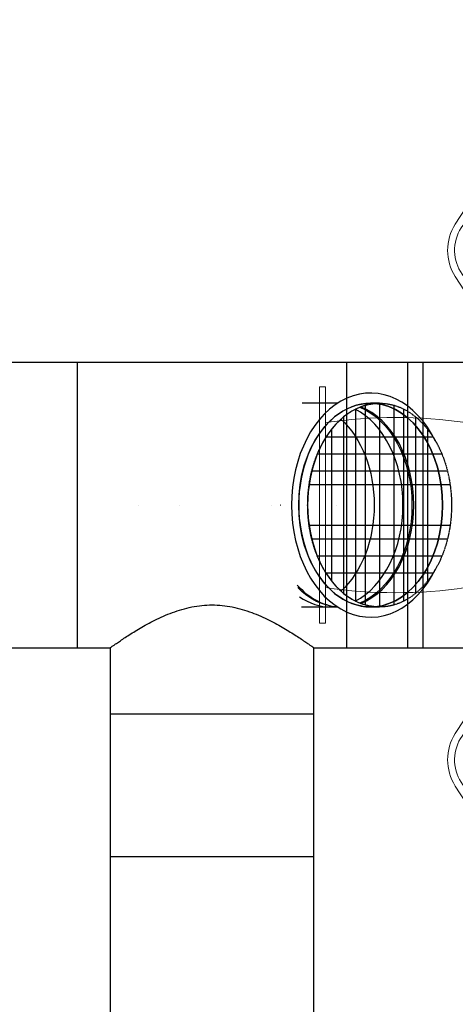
# Model space of a CAD drawing. Header units: millimetres. Extents: x -374129 to 1163271, y -112652 to 695637.
# Tile 141 of 256: x 60681 to 61109, y -32979 to -32013. Entities that reach past the tile are written whole.
import ezdxf
from ezdxf import colors
from ezdxf.entities.mleader import LeaderData, LeaderLine
from ezdxf.math import Vec2, Vec3

# ---------------------------------------------------------------- set-up
doc = ezdxf.new("R2010")
doc.units = ezdxf.units.MM
doc.linetypes.add('DASHED', pattern=[0.75, 0.5, -0.25])
doc.layers.add('KRT_opisy', color=146, linetype='Continuous')
doc.layers.add('KRT_technologia', color=30, linetype='Continuous')
doc.styles.add('WYMIAR', font='romans.shx', dxfattribs={"width": 0.8})

# ---------------------------------------------------------------- blocks, each defined once
blk = doc.blocks.new('sys napowietrzania')
at = {"layer": 'KRT_technologia', "lineweight": 13}
for p, q in [((62156.29, -83.64, -3070), (62128.97, -126.04, -3070)), ((62128.97, -177.49, -3070), (62146.4, -204.54, -3070)), ((61995.4, -517.76, -3070), (61995.4, -285.76, -3070)), ((62001.4, -285.76, -3070), (61995.4, -285.76, -3070)), ((61995.4, -517.76, -3070), (61995.4, -285.76, -3070)), ((62001.4, -285.76, -3070), (61995.4, -285.76, -3070)), ((62001.4, -285.76, -3070), (62001.4, -517.76, -3070)), ((62001.4, -285.76, -3070), (62001.4, -517.76, -3070)), ((62001.4, -517.76, -3070), (61995.4, -517.76, -3070)), ((62001.4, -517.76, -3070), (61995.4, -517.76, -3070)), ((62146.4, -598.99, -3070), (62128.97, -626.04, -3070)), ((62128.97, -677.49, -3070), (62156.29, -719.89, -3070))]:
    blk.add_line(p, q, dxfattribs=at)
at = {"layer": 'KRT_technologia', "linetype": 'ByBlock', "lineweight": -2, "extrusion": (-1.22465e-16, -2.46519e-32, -1)}
for p, q in [((62157.36, -261.76, 904.27), (61442.62, -261.76, 904.27)), ((61442.62, -541.76, 904.27), (61789.87, -541.76, 904.27))]:
    blk.add_line(p, q, dxfattribs=at)
at = {"layer": 'KRT_technologia', "linetype": 'Continuous', "lineweight": -2, "extrusion": (-4.89859e-16, 9.86076e-32, -1)}
for p, q in [((61757.37, -261.76, 904.27), (61757.37, -541.76, 904.27)), ((62022.37, -541.76, 904.27), (62022.37, -261.76, 904.27)), ((61789.87, -606.76, 904.27), (61989.87, -606.76, 904.27))]:
    blk.add_line(p, q, dxfattribs=at)
at = {"layer": 'KRT_technologia', "linetype": 'Continuous', "lineweight": -2, "extrusion": (-1.22465e-16, -2.46519e-32, -1)}
blk.add_line((61757.62, -541.76, 904.27), (61757.62, -261.76, 904.27), dxfattribs=at)
at = {"layer": 'KRT_technologia', "linetype": 'Continuous', "lineweight": -3}
for p, q in [((62082.37, -541.76, 904.27), (62082.37, -261.76, 904.27)), ((62097.37, -541.76, 904.27), (62097.37, -261.76, 904.27))]:
    blk.add_line(p, q, dxfattribs=at)
at = {"layer": 'KRT_technologia', "linetype": 'ByBlock', "lineweight": -2, "extrusion": (2.16489e-16, -1, -9.40243e-17)}
for p, q in [((62013.31, -301.76, -247.05), (61978.54, -301.76, -247.05)), ((62054.55, -301.76, -224.07), (62045.71, -301.76, -224.07)), ((61978.54, -501.76, -247.05), (62013.31, -501.76, -247.05)), ((62045.71, -501.76, -224.07), (62054.55, -501.76, -224.07))]:
    blk.add_line(p, q, dxfattribs=at)
at = {"layer": 'KRT_technologia', "linetype": 'Continuous', "lineweight": -3, "extrusion": (2.16489e-16, -1, -9.40243e-17)}
for p, q in [((62030.98, -307.48, -224.07), (62030.98, -496.05, -224.07)), ((62040.41, -303.78, -224.07), (62040.41, -499.74, -224.07)), ((62054.55, -301.76, -224.07), (62054.55, -501.76, -224.07)), ((62068.69, -303.78, -224.07), (62068.69, -499.74, -224.07)), ((62078.12, -307.48, -224.07), (62078.12, -496.05, -224.07)), ((62019.19, -315.16, -224.07), (62019.19, -488.37, -224.07)), ((62089.9, -315.16, -224.07), (62089.9, -488.37, -224.07)), ((62007.41, -327.23, -224.07), (62007.41, -476.3, -224.07)), ((62101.69, -327.23, -224.07), (62101.69, -476.3, -224.07)), ((62107.25, -335.1, -224.07), (62001.84, -335.1, -224.07)), ((62115.79, -351.76, -224.07), (61993.31, -351.76, -224.07)), ((62121.22, -368.43, -224.07), (61987.88, -368.43, -224.07)), ((62123.83, -381.76, -224.07), (61985.27, -381.76, -224.07)), ((62123.83, -421.76, -224.07), (61985.27, -421.76, -224.07)), ((62121.22, -435.1, -224.07), (61987.88, -435.1, -224.07)), ((62115.79, -451.76, -224.07), (61993.31, -451.76, -224.07)), ((62107.25, -468.43, -224.07), (62001.84, -468.43, -224.07))]:
    blk.add_line(p, q, dxfattribs=at)
at = {"layer": 'KRT_technologia', "linetype": 'ByBlock', "lineweight": -2, "extrusion": (-1.83697e-16, 1, 6.12323e-17)}
blk.add_line((61977.91, -501.76, -318.71), (61978.54, -501.76, -318.71), dxfattribs=at)
at = {"layer": 'KRT_technologia', "linetype": 'ByBlock', "lineweight": -2, "extrusion": (-4.89859e-16, 9.86076e-32, -1)}
for p, q in [((61789.87, -541.76, 904.27), (61789.87, -606.76, 904.27)), ((61989.87, -541.76, 904.27), (62157.36, -541.76, 904.27)), ((61989.87, -606.76, 904.27), (61989.87, -541.76, 904.27))]:
    blk.add_line(p, q, dxfattribs=at)
at = {"layer": 'KRT_technologia', "linetype": 'ByBlock', "lineweight": -2}
for p, q in [((61789.87, -606.76, 904.27), (61789.87, -1027.89, 904.27)), ((61989.87, -1027.89, 904.27), (61989.87, -606.89, 904.27))]:
    blk.add_line(p, q, dxfattribs=at)
at = {"layer": 'KRT_technologia', "linetype": 'Continuous', "lineweight": -2}
for p, q in [((61989.87, -606.89, 904.27), (61789.87, -606.89, 904.27)), ((61989.87, -746.89, 904.27), (61789.87, -746.89, 904.27))]:
    blk.add_line(p, q, dxfattribs=at)
at = {"layer": 'KRT_technologia', "linetype": 'ByBlock', "lineweight": -2}
for centre in [(61817.9, -401.76, -327.5), (61857.9, -401.76, -2420), (61947.9, -401.76, -2420), (61957.32, -401.76, -318.71), (62012.12, -401.76, -247.05)]:
    blk.add_circle(centre, 0.05, dxfattribs=at)
at = {"layer": 'KRT_technologia', "lineweight": 13}
for centre, radius, start, end in [((62168.9, -151.76, -3070), 40.65, 100.63085, 236.39656), ((62168.9, -151.76, -3070), 47.5, 147.20283, 212.79717), ((62070.4, -794.36, -3070), 478.6, 81.71075, 98.28925), ((62070.4, -9.16, -3070), 478.6, 261.71075, 278.28925), ((62168.9, -651.76, -3070), 40.65, 123.60344, 259.36915), ((62168.9, -651.76, -3070), 47.5, 147.20283, 212.79717)]:
    blk.add_arc(centre, radius, start, end, dxfattribs=at)
at = {"layer": 'KRT_technologia', "linetype": 'ByBlock', "lineweight": -2}
for centre, major_axis, start_param, end_param in [((62045.71, -401.76, -224.07), (0, 110), 5.321052, 7.853982), ((62054.55, -401.76, -224.07), (0, 100), 0, 3.141593), ((62045.71, -401.76, -224.07), (0, -110), 4.712389, 7.245316)]:
    blk.add_ellipse(centre, major_axis=major_axis, ratio=0.707107, start_param=start_param, end_param=end_param, dxfattribs=at)
at = {"layer": 'KRT_technologia', "linetype": 'Continuous', "lineweight": -2}
for major_axis, start_param, end_param in [((0, 100), 0, 3.141593), ((0, -100), 0.062524, 3.079071)]:
    blk.add_ellipse((62045.71, -401.76, -247.05), major_axis=major_axis, ratio=0.707107, start_param=start_param, end_param=end_param, dxfattribs=at)
at = {"layer": 'KRT_technologia', "linetype": 'ByBlock', "lineweight": -2, "extrusion": (1.11022e-16, 1.91241e-32, -1)}
blk.add_ellipse((62045.71, -401.76, -224.07), major_axis=(0, 100), ratio=0.707107, start_param=4.712389, end_param=6.283185, dxfattribs=at)
at = {"layer": 'KRT_technologia', "linetype": 'DASHED', "lineweight": -3}
blk.add_ellipse((62054.55, -401.76, -224.07), major_axis=(0, 100), ratio=0.707107, dxfattribs=at)
at = {"layer": 'KRT_technologia', "linetype": 'Continuous', "lineweight": -3}
for centre, start_param, end_param in [((62006.82, -401.76, -247.05), 0.344257, 2.797338), ((62017.43, -401.76, -247.05), 0.265544, 2.876051), ((62017.43, -401.76, -247.05), 5.61518, 6.22066), ((62006.82, -401.76, -247.05), 5.830666, 6.283185)]:
    blk.add_ellipse(centre, major_axis=(0, -100), ratio=0.707107, start_param=start_param, end_param=end_param, dxfattribs=at)
at = {"layer": 'KRT_technologia', "linetype": 'ByBlock', "lineweight": -2, "extrusion": (-1.68828e-29, 1.59005e-29, -1)}
blk.add_ellipse((62015.66, -401.76, -224.07), major_axis=(0, 100), ratio=0.707107, start_param=0.278526, end_param=2.863064, dxfattribs=at)
at = {"layer": 'KRT_technologia', "linetype": 'ByBlock', "lineweight": -2, "extrusion": (-1.53871e-29, 3.2787e-30, -1)}
blk.add_ellipse((62045.71, -401.76, -224.07), major_axis=(0, 100), ratio=0.707107, start_param=0.062522, end_param=3.079069, dxfattribs=at)
at = {"layer": 'KRT_technologia', "linetype": 'Continuous', "lineweight": -2, "extrusion": (-2.9332e-30, -3.03218e-30, -1)}
blk.add_ellipse((61978.54, -401.76, -247.05), major_axis=(0, 100), ratio=0.707107, start_param=0.567365, end_param=2.574226, dxfattribs=at)
at = {"layer": 'KRT_technologia', "linetype": 'Continuous', "lineweight": -2, "extrusion": (-2.00722e-32, -1.2326e-32, -1)}
blk.add_ellipse((61978.54, -401.76, -318.71), major_axis=(0, 100), ratio=0.707107, start_param=0.567365, end_param=1.570796, dxfattribs=at)
at = {"layer": 'KRT_technologia', "linetype": 'ByBlock', "lineweight": -2, "extrusion": (-2.03552e-32, -1.2326e-32, -1)}
blk.add_ellipse((62045.71, -401.76, -224.07), major_axis=(0, -100), ratio=0.707107, start_param=0, end_param=1.570796, dxfattribs=at)
at = {"layer": 'KRT_technologia', "linetype": 'Continuous', "lineweight": -2, "extrusion": (-7.82902e-46, -1.2326e-32, -1)}
blk.add_ellipse((61978.54, -401.76, -318.71), major_axis=(0, -100), ratio=0.707107, start_param=4.712389, end_param=5.715818, dxfattribs=at)
at = {"layer": 'KRT_technologia', "linetype": 'ByBlock', "lineweight": -2, "extrusion": (-1.11022e-16, 1.58896e-29, -1)}
blk.add_ellipse((62015.66, -401.76, -224.07), major_axis=(0, -100), ratio=0.707107, start_param=0.03456, end_param=0.627803, dxfattribs=at)
at = {"layer": 'KRT_technologia', "linetype": 'Continuous', "lineweight": -3}
blk.add_open_spline([(61789.87, -541.76, 904.27), (61789.87, -541.76, 904.27), (61790.03, -541.65, 904.27), (61790.68, -541.18, 904.27), (61791.18, -540.83, 904.27), (61792.51, -539.89, 904.27), (61793.34, -539.3, 904.27), (61795.33, -537.92, 904.27), (61796.48, -537.12, 904.27), (61799.07, -535.34, 904.27), (61800.52, -534.36, 904.27), (61803.67, -532.26, 904.27), (61805.37, -531.13, 904.27), (61809, -528.8, 904.27), (61810.92, -527.58, 904.27), (61814.93, -525.1, 904.27), (61817.02, -523.85, 904.27), (61821.33, -521.32, 904.27), (61823.63, -520.01, 904.27), (61828.5, -517.36, 904.27), (61831.05, -516.02, 904.27), (61836.38, -513.37, 904.27), (61839.16, -512.06, 904.27), (61844.9, -509.54, 904.27), (61847.86, -508.33, 904.27), (61853.94, -506.08, 904.27), (61857.06, -505.04, 904.27), (61863.43, -503.2, 904.27), (61866.67, -502.4, 904.27), (61873.23, -501.09, 904.27), (61876.54, -500.59, 904.27), (61883.2, -499.91, 904.27), (61886.54, -499.74, 904.27), (61893.19, -499.74, 904.27), (61896.53, -499.91, 904.27), (61903.19, -500.59, 904.27), (61906.5, -501.09, 904.27), (61913.06, -502.4, 904.27), (61916.3, -503.2, 904.27), (61922.67, -505.04, 904.27), (61925.79, -506.08, 904.27), (61931.87, -508.33, 904.27), (61934.83, -509.54, 904.27), (61940.57, -512.06, 904.27), (61943.35, -513.37, 904.27), (61948.68, -516.02, 904.27), (61951.23, -517.36, 904.27), (61956.1, -520.01, 904.27), (61958.4, -521.32, 904.27), (61962.71, -523.85, 904.27), (61964.8, -525.1, 904.27), (61968.81, -527.58, 904.27), (61970.73, -528.8, 904.27), (61974.36, -531.13, 904.27), (61976.06, -532.26, 904.27), (61979.21, -534.36, 904.27), (61980.66, -535.34, 904.27), (61983.25, -537.12, 904.27), (61984.4, -537.92, 904.27), (61986.39, -539.3, 904.27), (61987.22, -539.89, 904.27), (61988.55, -540.83, 904.27), (61989.05, -541.18, 904.27), (61989.7, -541.65, 904.27), (61989.87, -541.76, 904.27), (61989.87, -541.76, 904.27)], degree=3, knots=[158.273493, 158.273493, 158.273493, 158.273493, 168.08608, 168.08608, 177.898667, 177.898667, 187.711254, 187.711254, 197.523841, 197.523841, 207.336429, 207.336429, 217.149016, 217.149016, 226.961603, 226.961603, 236.77419, 236.77419, 246.74579, 246.74579, 256.717389, 256.717389, 266.688988, 266.688988, 276.660588, 276.660588, 286.632187, 286.632187, 296.603786, 296.603786, 306.575386, 306.575386, 316.546985, 316.546985, 326.518585, 326.518585, 336.490184, 336.490184, 346.461783, 346.461783, 356.433383, 356.433383, 366.404982, 366.404982, 376.376581, 376.376581, 386.348181, 386.348181, 396.31978, 396.31978, 406.132367, 406.132367, 415.944955, 415.944955, 425.757542, 425.757542, 435.570129, 435.570129, 445.382716, 445.382716, 455.195303, 455.195303, 465.007891, 465.007891, 474.820478, 474.820478, 474.820478, 474.820478], dxfattribs=at)

msp = doc.modelspace()

# ---------------------------------------------------------------- block references
msp.add_blockref('sys napowietrzania', (-1019.98, -32087.66, 3070))

# ---------------------------------------------------------------- next in the draw order: leaders
at = {"layer": 'KRT_opisy', "color": 1}
ml = msp.add_multileader_mtext('Standard', dxfattribs=at)
ml.set_content('\\C54;SZAFA AKPIA -DOKŁADNE WYMIARY W TRAKCIE DOBORU I ROZMIESZCZENIA ELEMENTÓW AUTOMATYKI PO UWZGLĘDNIENIU RZECZYWISTYCH POTRZEB MONTAŻOWYCH', style='WYMIAR')
ml.set_leader_properties(color=1)
ml.build(insert=Vec2(0, 0))
ml.multileader.update_dxf_attribs({"text_right_attachment_type": 6, "dogleg_length": 0.36, "arrow_head_size": 200, "scale": 100})
ctx = ml.context
ctx.base_point, ctx.scale, ctx.char_height, ctx.arrow_head_size, ctx.landing_gap_size, ctx.plane_origin = Vec3(32699.33, -27661.99), 100, 200, 200, 9, Vec3(4731.61, -111551.57)
ctx.right_attachment = 6
notes = []
notes.append((ctx, [(0, (1, 1, 0), (32663.33, -27661.99), (1, 0), 36, [(1, [(31840, -32770.64)], 0, [])])]))
ctx.mtext.insert, ctx.mtext.width, ctx.mtext.defined_height, ctx.mtext.flow_direction = Vec3(32708.33, -27561.99), 5517.2638, 1534.23, 5
ctx.mtext.has_bg_fill, ctx.mtext.bg_color, ctx.mtext.bg_scale_factor, ctx.mtext.bg_transparency, ctx.mtext.use_window_bg_color = 1, -1027028792, 1.5, 0, 1
for ctx, leaders in notes:
    for number, flags, end, landing, length, lines in leaders:
        leader = LeaderData()
        leader.index, (leader.has_last_leader_line, leader.has_dogleg_vector, leader.attachment_direction) = number, flags
        leader.last_leader_point, leader.dogleg_vector, leader.dogleg_length = Vec3(end), Vec3(landing), length
        for number, points, colour, breaks in lines:
            line = LeaderLine()
            line.index, line.vertices, line.color, line.breaks = number, Vec3.list(points), colors.encode_raw_color(colour), breaks
            leader.lines.append(line)
        ctx.leaders.append(leader)

doc.saveas('drawing.dxf')
